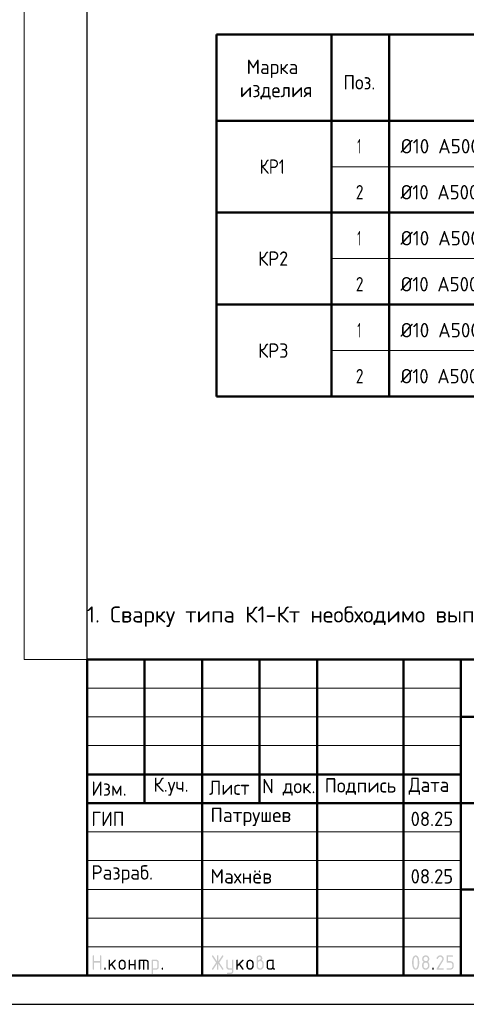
# Model space of a CAD drawing. Header units: millimetres. Extents: x 0 to 42000, y 0 to 29700.
# Tile 2 of 4: x 21830 to 29593, y 0 to 17128. Entities that reach past the tile are written whole.
import ezdxf

# ---------------------------------------------------------------- set-up
doc = ezdxf.new("R2010")
doc.units = ezdxf.units.MM
doc.linetypes.add('______2', pattern=[270, 200, -70])
doc.layers.add('Standard', color=7, linetype='Continuous', lineweight=25)
doc.layers.add('Общий01', color=7, linetype='Continuous', lineweight=13)
doc.layers.add('ЖБ Пилон', color=7, linetype='______2', lineweight=13, true_color=0xa0a0a0)
doc.styles.add('ISOCPEUR', font='txt')

msp = doc.modelspace()

# ---------------------------------------------------------------- hatches: boundary and pattern name
at = {"layer": 'Standard', "linetype": 'Continuous', "lineweight": 25, "transparency": 33554687}
for points in [[(23099, 614), (23099, 839), (23099, 840), (23099, 842), (23099, 843), (23100, 844), (23100, 845), (23101, 846), (23101, 847), (23102, 848), (23103, 849), (23104, 850), (23105, 850), (23106, 851), (23107, 851), (23109, 851), (23110, 851), (23112, 851), (23113, 851), (23115, 851), (23116, 851), (23117, 851), (23118, 850), (23119, 850), (23120, 849), (23121, 848), (23122, 847), (23122, 846), (23123, 845), (23123, 844), (23124, 843), (23124, 842), (23124, 840), (23124, 839), (23124, 751), (23224, 751), (23224, 839), (23224, 840), (23224, 842), (23224, 843), (23225, 844), (23225, 845), (23226, 846), (23226, 847), (23227, 848), (23228, 849), (23229, 850), (23230, 850), (23231, 851), (23232, 851), (23233, 851), (23235, 851), (23236, 851), (23238, 851), (23239, 851), (23241, 851), (23242, 851), (23243, 850), (23244, 850), (23245, 849), (23246, 848), (23247, 847), (23247, 846), (23248, 845), (23248, 844), (23249, 843), (23249, 842), (23249, 840), (23249, 839), (23249, 614), (23249, 612), (23249, 611), (23249, 609), (23248, 608), (23248, 607), (23247, 606), (23247, 605), (23246, 604), (23245, 604), (23244, 603), (23243, 602), (23242, 602), (23241, 602), (23239, 601), (23238, 601), (23236, 601), (23235, 601), (23233, 601), (23232, 602), (23231, 602), (23230, 602), (23229, 603), (23228, 604), (23227, 604), (23226, 605), (23226, 606), (23225, 607), (23225, 608), (23224, 609), (23224, 611), (23224, 612), (23224, 614), (23224, 726), (23124, 726), (23124, 614), (23124, 612), (23124, 611), (23124, 609), (23123, 608), (23123, 607), (23122, 606), (23122, 605), (23121, 604), (23120, 604), (23119, 603), (23118, 602), (23117, 602), (23116, 602), (23115, 601), (23113, 601), (23112, 601), (23110, 601), (23109, 601), (23107, 602), (23106, 602), (23105, 602), (23104, 603), (23103, 604), (23102, 604), (23101, 605), (23101, 606), (23100, 607), (23100, 608), (23099, 609), (23099, 611), (23099, 612)], [(23399, 694), (23478, 773), (23478, 773), (23479, 774), (23480, 775), (23482, 775), (23483, 776), (23484, 776), (23485, 776), (23486, 776), (23488, 776), (23489, 776), (23491, 776), (23492, 775), (23493, 775), (23494, 774), (23495, 774), (23496, 773), (23497, 772), (23497, 771), (23498, 770), (23498, 769), (23499, 768), (23499, 767), (23499, 765), (23499, 764), (23499, 762), (23499, 761), (23498, 760), (23498, 759), (23497, 758), (23497, 757), (23496, 756), (23495, 755), (23440, 700), (23496, 621), (23498, 619), (23498, 617), (23499, 616), (23499, 614), (23499, 612), (23499, 611), (23499, 609), (23498, 608), (23498, 607), (23497, 606), (23497, 605), (23496, 604), (23495, 604), (23494, 603), (23493, 602), (23492, 602), (23491, 602), (23489, 601), (23488, 601), (23486, 601), (23485, 601), (23483, 602), (23482, 602), (23480, 603), (23479, 603), (23478, 604), (23477, 605), (23476, 607), (23422, 682), (23399, 659), (23399, 614), (23399, 612), (23399, 611), (23399, 609), (23398, 608), (23398, 607), (23397, 606), (23397, 605), (23396, 604), (23395, 604), (23394, 603), (23393, 602), (23392, 602), (23391, 602), (23389, 601), (23388, 601), (23386, 601), (23385, 601), (23383, 601), (23382, 602), (23381, 602), (23380, 602), (23379, 603), (23378, 604), (23377, 604), (23376, 605), (23376, 606), (23375, 607), (23375, 608), (23374, 609), (23374, 611), (23374, 612), (23374, 614), (23374, 764), (23374, 765), (23374, 767), (23374, 768), (23375, 769), (23375, 770), (23376, 771), (23376, 772), (23377, 773), (23378, 774), (23379, 774), (23380, 775), (23381, 775), (23382, 776), (23383, 776), (23385, 776), (23386, 776), (23388, 776), (23389, 776), (23391, 776), (23392, 775), (23393, 775), (23394, 774), (23395, 774), (23396, 773), (23397, 772), (23397, 771), (23398, 770), (23398, 769), (23399, 768), (23399, 767), (23399, 765), (23399, 764)], [(23749, 676), (23749, 614), (23749, 612), (23748, 611), (23748, 609), (23748, 608), (23747, 607), (23747, 606), (23746, 605), (23746, 604), (23745, 604), (23744, 603), (23743, 602), (23742, 602), (23740, 602), (23739, 601), (23738, 601), (23736, 601), (23735, 601), (23733, 601), (23732, 602), (23731, 602), (23729, 602), (23729, 603), (23728, 604), (23727, 604), (23726, 605), (23725, 606), (23725, 607), (23724, 608), (23724, 609), (23724, 611), (23724, 612), (23724, 614), (23724, 764), (23724, 765), (23724, 767), (23724, 768), (23724, 769), (23725, 770), (23725, 771), (23726, 772), (23727, 773), (23728, 774), (23729, 774), (23729, 775), (23731, 775), (23732, 776), (23733, 776), (23735, 776), (23736, 776), (23738, 776), (23739, 776), (23740, 776), (23742, 775), (23743, 775), (23744, 774), (23745, 774), (23746, 773), (23746, 772), (23747, 771), (23747, 770), (23748, 769), (23748, 768), (23748, 767), (23749, 765), (23749, 764), (23749, 701), (23823, 701), (23823, 764), (23823, 765), (23824, 767), (23824, 768), (23824, 769), (23825, 770), (23825, 771), (23826, 772), (23826, 773), (23827, 774), (23828, 774), (23829, 775), (23830, 775), (23832, 776), (23833, 776), (23834, 776), (23836, 776), (23837, 776), (23839, 776), (23840, 776), (23841, 775), (23843, 775), (23843, 774), (23844, 774), (23845, 773), (23846, 772), (23847, 771), (23847, 770), (23848, 769), (23848, 768), (23848, 767), (23848, 765), (23848, 764), (23848, 614), (23848, 612), (23848, 611), (23848, 609), (23848, 608), (23847, 607), (23847, 606), (23846, 605), (23845, 604), (23844, 604), (23843, 603), (23843, 602), (23841, 602), (23840, 602), (23839, 601), (23837, 601), (23836, 601), (23834, 601), (23833, 601), (23832, 602), (23830, 602), (23829, 602), (23828, 603), (23827, 604), (23826, 604), (23826, 605), (23825, 606), (23825, 607), (23824, 608), (23824, 609), (23824, 611), (23823, 612), (23823, 614), (23823, 676)], [(23911, 776), (24023, 776), (24026, 776), (24028, 776), (24031, 776), (24033, 775), (24036, 775), (24038, 774), (24040, 773), (24043, 773), (24045, 772), (24047, 770), (24049, 769), (24051, 768), (24053, 767), (24055, 765), (24057, 763), (24059, 762), (24061, 760), (24062, 758), (24064, 756), (24065, 754), (24067, 752), (24068, 750), (24069, 748), (24070, 745), (24071, 743), (24071, 741), (24072, 739), (24072, 736), (24073, 734), (24073, 731), (24073, 729), (24073, 726), (24073, 614), (24073, 612), (24073, 611), (24073, 609), (24073, 608), (24072, 607), (24072, 606), (24071, 605), (24070, 604), (24069, 604), (24068, 603), (24067, 602), (24066, 602), (24065, 602), (24064, 601), (24062, 601), (24061, 601), (24059, 601), (24058, 601), (24057, 602), (24055, 602), (24054, 602), (24053, 603), (24052, 604), (24051, 604), (24051, 605), (24050, 606), (24049, 607), (24049, 608), (24049, 609), (24048, 611), (24048, 612), (24048, 614), (24048, 726), (24048, 729), (24048, 731), (24047, 734), (24046, 736), (24046, 738), (24044, 740), (24043, 742), (24041, 744), (24039, 746), (24037, 747), (24035, 748), (24033, 749), (24031, 750), (24028, 751), (24026, 751), (24023, 751), (23998, 751), (23998, 614), (23998, 612), (23998, 611), (23998, 609), (23998, 608), (23997, 607), (23997, 606), (23996, 605), (23995, 604), (23995, 604), (23994, 603), (23993, 602), (23991, 602), (23990, 602), (23989, 601), (23987, 601), (23986, 601), (23984, 601), (23983, 601), (23982, 602), (23980, 602), (23979, 602), (23978, 603), (23977, 604), (23977, 604), (23976, 605), (23975, 606), (23975, 607), (23974, 608), (23974, 609), (23974, 611), (23973, 612), (23973, 614), (23973, 751), (23924, 751), (23924, 614), (23924, 612), (23923, 611), (23923, 609), (23923, 608), (23922, 607), (23922, 606), (23921, 605), (23920, 604), (23920, 604), (23919, 603), (23918, 602), (23916, 602), (23915, 602), (23914, 601), (23913, 601), (23911, 601), (23909, 601), (23908, 601), (23907, 602), (23906, 602), (23904, 602), (23903, 603), (23902, 604), (23902, 604), (23901, 605), (23900, 606), (23900, 607), (23899, 608), (23899, 609), (23899, 611), (23898, 612), (23898, 614), (23898, 764), (23898, 765), (23899, 767), (23899, 768), (23899, 769), (23900, 770), (23900, 771), (23901, 772), (23902, 773), (23902, 774), (23903, 774), (23904, 775), (23906, 775), (23907, 776), (23908, 776), (23909, 776)], [(25259, 704), (25194, 607), (25193, 605), (25192, 604), (25191, 603), (25190, 603), (25188, 602), (25187, 602), (25185, 601), (25183, 601), (25182, 601), (25180, 601), (25179, 602), (25178, 602), (25177, 603), (25176, 603), (25175, 604), (25174, 605), (25173, 605), (25173, 606), (25172, 607), (25172, 609), (25171, 610), (25171, 611), (25171, 613), (25171, 614), (25171, 616), (25172, 618), (25172, 619), (25173, 621), (25243, 726), (25173, 832), (25172, 833), (25172, 835), (25171, 837), (25171, 838), (25171, 840), (25171, 841), (25171, 843), (25172, 844), (25172, 845), (25173, 846), (25173, 847), (25174, 848), (25175, 849), (25176, 849), (25177, 850), (25178, 850), (25179, 851), (25181, 851), (25182, 851), (25184, 851), (25185, 851), (25187, 851), (25188, 851), (25189, 850), (25191, 849), (25192, 848), (25193, 847), (25194, 846), (25259, 749), (25259, 839), (25259, 840), (25259, 842), (25259, 843), (25259, 844), (25260, 845), (25260, 846), (25261, 847), (25262, 848), (25262, 849), (25263, 850), (25264, 850), (25266, 851), (25267, 851), (25268, 851), (25269, 851), (25271, 851), (25273, 851), (25274, 851), (25275, 851), (25277, 851), (25278, 850), (25279, 850), (25280, 849), (25280, 848), (25281, 847), (25282, 846), (25282, 845), (25283, 844), (25283, 843), (25283, 842), (25284, 840), (25284, 839), (25284, 749), (25348, 846), (25349, 847), (25350, 848), (25351, 849), (25353, 850), (25354, 851), (25356, 851), (25357, 851), (25359, 851), (25360, 851), (25361, 851), (25362, 851), (25363, 850), (25365, 850), (25366, 849), (25367, 848), (25367, 847), (25368, 847), (25369, 846), (25370, 845), (25370, 843), (25371, 842), (25371, 841), (25371, 840), (25371, 839), (25371, 837), (25371, 835), (25370, 833), (25369, 832), (25299, 726), (25369, 621), (25370, 619), (25371, 617), (25371, 616), (25371, 614), (25371, 613), (25371, 611), (25371, 610), (25370, 609), (25370, 608), (25369, 607), (25368, 606), (25368, 605), (25367, 604), (25366, 603), (25365, 603), (25364, 602), (25363, 602), (25361, 602), (25360, 601), (25359, 601), (25357, 601), (25356, 602), (25354, 602), (25353, 603), (25351, 603), (25350, 604), (25349, 605), (25348, 607), (25284, 704), (25284, 614), (25284, 612), (25283, 611), (25283, 609), (25283, 608), (25282, 607), (25282, 606), (25281, 605), (25280, 604), (25280, 604), (25279, 603), (25278, 602), (25277, 602), (25275, 602), (25274, 601), (25273, 601), (25271, 601), (25269, 601), (25268, 601), (25267, 602), (25266, 602), (25264, 602), (25263, 603), (25262, 604), (25262, 604), (25261, 605), (25260, 606), (25260, 607), (25259, 608), (25259, 609), (25259, 611), (25259, 612), (25259, 614)], [(25521, 576), (25521, 601), (25471, 601), (25468, 601), (25466, 602), (25463, 602), (25461, 602), (25458, 603), (25456, 603), (25454, 604), (25452, 605), (25449, 606), (25447, 607), (25445, 608), (25443, 609), (25441, 611), (25439, 612), (25437, 614), (25436, 616), (25434, 618), (25432, 620), (25431, 622), (25429, 624), (25428, 626), (25427, 628), (25426, 630), (25425, 632), (25424, 634), (25423, 637), (25422, 639), (25422, 641), (25422, 644), (25421, 646), (25421, 649), (25421, 651), (25421, 764), (25421, 765), (25421, 767), (25421, 768), (25422, 769), (25422, 770), (25423, 771), (25423, 772), (25424, 773), (25425, 774), (25426, 774), (25427, 775), (25428, 775), (25429, 776), (25431, 776), (25432, 776), (25434, 776), (25435, 776), (25437, 776), (25438, 776), (25439, 775), (25440, 775), (25441, 774), (25442, 774), (25443, 773), (25444, 772), (25444, 771), (25445, 770), (25445, 769), (25446, 768), (25446, 767), (25446, 765), (25446, 764), (25446, 651), (25446, 649), (25447, 646), (25447, 644), (25448, 642), (25449, 640), (25450, 638), (25452, 636), (25454, 634), (25455, 632), (25457, 630), (25459, 629), (25462, 628), (25464, 627), (25466, 627), (25468, 626), (25471, 626), (25521, 626), (25521, 764), (25521, 765), (25521, 767), (25521, 768), (25522, 769), (25522, 770), (25523, 771), (25523, 772), (25524, 773), (25525, 774), (25526, 774), (25527, 775), (25528, 775), (25529, 776), (25530, 776), (25532, 776), (25533, 776), (25535, 776), (25536, 776), (25538, 776), (25539, 775), (25540, 775), (25541, 774), (25542, 774), (25543, 773), (25544, 772), (25544, 771), (25545, 770), (25545, 769), (25545, 768), (25546, 767), (25546, 765), (25546, 764), (25546, 576), (25546, 574), (25546, 571), (25545, 569), (25545, 566), (25545, 564), (25544, 562), (25543, 559), (25542, 557), (25541, 555), (25540, 553), (25539, 551), (25538, 549), (25537, 547), (25535, 545), (25533, 543), (25532, 541), (25530, 539), (25528, 538), (25526, 536), (25524, 535), (25522, 533), (25520, 532), (25518, 531), (25516, 530), (25514, 529), (25511, 528), (25509, 528), (25507, 527), (25504, 527), (25502, 527), (25499, 526), (25497, 526), (25446, 526), (25445, 526), (25443, 527), (25442, 527), (25441, 527), (25440, 528), (25439, 528), (25438, 529), (25437, 529), (25436, 530), (25435, 531), (25435, 532), (25434, 533), (25434, 535), (25434, 536), (25434, 537), (25434, 539), (25434, 540), (25434, 541), (25434, 542), (25435, 544), (25435, 545), (25436, 546), (25436, 547), (25437, 548), (25438, 549), (25439, 549), (25440, 550), (25442, 550), (25443, 551), (25444, 551), (25445, 551), (25446, 551), (25496, 551), (25499, 551), (25501, 552), (25503, 552), (25506, 553), (25508, 554), (25510, 555), (25512, 557), (25514, 558), (25515, 560), (25517, 562), (25518, 564), (25519, 566), (25520, 568), (25520, 571), (25521, 573)], [(25621, 694), (25700, 773), (25700, 773), (25701, 774), (25702, 775), (25704, 775), (25705, 776), (25706, 776), (25707, 776), (25708, 776), (25710, 776), (25711, 776), (25713, 776), (25714, 775), (25715, 775), (25716, 774), (25717, 774), (25718, 773), (25719, 772), (25719, 771), (25720, 770), (25720, 769), (25721, 768), (25721, 767), (25721, 765), (25721, 764), (25721, 762), (25721, 761), (25721, 760), (25720, 759), (25720, 758), (25719, 757), (25718, 756), (25717, 755), (25662, 700), (25719, 621), (25720, 619), (25720, 617), (25721, 616), (25721, 614), (25721, 612), (25721, 611), (25721, 609), (25720, 608), (25720, 607), (25719, 606), (25719, 605), (25718, 604), (25717, 604), (25716, 603), (25715, 602), (25714, 602), (25713, 602), (25711, 601), (25710, 601), (25708, 601), (25707, 601), (25705, 602), (25704, 602), (25703, 603), (25701, 603), (25700, 604), (25699, 605), (25698, 607), (25644, 682), (25621, 659), (25621, 614), (25621, 612), (25621, 611), (25621, 609), (25620, 608), (25620, 607), (25619, 606), (25619, 605), (25618, 604), (25617, 604), (25616, 603), (25615, 602), (25614, 602), (25613, 602), (25611, 601), (25610, 601), (25608, 601), (25607, 601), (25606, 601), (25604, 602), (25603, 602), (25602, 602), (25601, 603), (25600, 604), (25599, 604), (25598, 605), (25598, 606), (25597, 607), (25597, 608), (25596, 609), (25596, 611), (25596, 612), (25596, 614), (25596, 764), (25596, 765), (25596, 767), (25596, 768), (25597, 769), (25597, 770), (25598, 771), (25598, 772), (25599, 773), (25600, 774), (25601, 774), (25602, 775), (25603, 775), (25604, 776), (25606, 776), (25607, 776), (25608, 776), (25610, 776), (25611, 776), (25613, 776), (25614, 775), (25615, 775), (25616, 774), (25617, 774), (25618, 773), (25619, 772), (25619, 771), (25620, 770), (25620, 769), (25621, 768), (25621, 767), (25621, 765), (25621, 764)], [(29137, 851), (29140, 851), (29144, 851), (29147, 851), (29150, 850), (29153, 850), (29156, 849), (29158, 848), (29161, 847), (29164, 846), (29167, 844), (29169, 843), (29172, 841), (29174, 839), (29177, 837), (29179, 835), (29181, 833), (29184, 831), (29186, 828), (29188, 826), (29189, 823), (29191, 821), (29193, 818), (29194, 816), (29195, 813), (29196, 810), (29197, 807), (29198, 804), (29198, 801), (29199, 798), (29199, 795), (29200, 792), (29200, 789), (29200, 784), (29199, 780), (29198, 775), (29197, 771), (29195, 766), (29193, 762), (29191, 757), (29188, 753), (29110, 626), (29187, 626), (29189, 626), (29190, 626), (29191, 626), (29193, 626), (29194, 625), (29195, 625), (29196, 624), (29197, 623), (29197, 622), (29198, 621), (29198, 620), (29199, 619), (29199, 618), (29199, 617), (29200, 615), (29200, 614), (29200, 612), (29199, 611), (29199, 610), (29199, 608), (29198, 607), (29198, 606), (29197, 605), (29197, 604), (29196, 604), (29195, 603), (29194, 602), (29193, 602), (29191, 602), (29190, 601), (29189, 601), (29187, 601), (29087, 601), (29086, 601), (29084, 601), (29083, 602), (29082, 602), (29081, 602), (29080, 603), (29079, 604), (29078, 604), (29077, 605), (29076, 606), (29076, 607), (29075, 608), (29075, 609), (29075, 611), (29075, 612), (29075, 614), (29075, 616), (29075, 617), (29076, 619), (29077, 621), (29168, 768), (29170, 771), (29171, 773), (29172, 776), (29173, 778), (29174, 781), (29174, 783), (29175, 786), (29175, 789), (29175, 793), (29174, 796), (29173, 800), (29172, 803), (29171, 806), (29168, 809), (29166, 813), (29164, 815), (29161, 818), (29158, 820), (29155, 822), (29152, 823), (29148, 825), (29145, 826), (29141, 826), (29137, 826), (29135, 826), (29132, 826), (29129, 825), (29127, 824), (29124, 823), (29122, 822), (29119, 820), (29117, 818), (29114, 816), (29112, 814), (29110, 812), (29107, 809), (29105, 806), (29103, 802), (29100, 799), (29098, 795), (29097, 793), (29096, 792), (29095, 791), (29094, 790), (29092, 790), (29091, 789), (29089, 789), (29087, 789), (29086, 789), (29084, 789), (29083, 789), (29082, 790), (29081, 790), (29080, 791), (29079, 791), (29078, 792), (29077, 793), (29076, 794), (29076, 795), (29075, 796), (29075, 797), (29075, 798), (29075, 800), (29075, 801), (29075, 803), (29075, 804), (29075, 805), (29076, 806), (29079, 812), (29082, 817), (29085, 822), (29088, 826), (29092, 830), (29095, 834), (29099, 837), (29103, 840), (29107, 843), (29111, 845), (29115, 847), (29119, 848), (29123, 850), (29128, 851), (29132, 851)], [(29250, 739), (29250, 839), (29250, 840), (29250, 842), (29250, 843), (29250, 844), (29251, 845), (29251, 846), (29252, 847), (29253, 848), (29253, 849), (29254, 850), (29255, 850), (29257, 851), (29258, 851), (29259, 851), (29261, 851), (29262, 851), (29349, 851), (29351, 851), (29352, 851), (29354, 851), (29355, 851), (29356, 850), (29357, 850), (29358, 849), (29359, 848), (29359, 847), (29360, 846), (29361, 845), (29361, 844), (29361, 843), (29362, 842), (29362, 840), (29362, 839), (29362, 837), (29362, 836), (29361, 834), (29361, 833), (29361, 832), (29360, 831), (29359, 830), (29359, 829), (29358, 829), (29357, 828), (29356, 827), (29355, 827), (29354, 827), (29352, 826), (29351, 826), (29349, 826), (29275, 826), (29275, 751), (29312, 751), (29315, 751), (29318, 751), (29322, 751), (29324, 750), (29327, 750), (29330, 749), (29333, 748), (29336, 747), (29339, 746), (29341, 744), (29344, 743), (29347, 741), (29349, 739), (29351, 737), (29354, 735), (29356, 733), (29358, 731), (29360, 728), (29362, 726), (29364, 723), (29366, 721), (29367, 718), (29369, 715), (29370, 713), (29371, 710), (29372, 707), (29373, 704), (29373, 701), (29374, 698), (29374, 695), (29374, 692), (29374, 689), (29374, 664), (29374, 661), (29374, 657), (29374, 654), (29373, 651), (29373, 648), (29372, 645), (29371, 643), (29370, 640), (29369, 637), (29367, 634), (29366, 632), (29364, 629), (29362, 627), (29360, 624), (29358, 622), (29356, 620), (29354, 617), (29351, 615), (29349, 613), (29346, 612), (29344, 610), (29341, 608), (29339, 607), (29336, 606), (29333, 605), (29330, 604), (29327, 603), (29324, 602), (29321, 602), (29318, 602), (29315, 601), (29312, 601), (29262, 601), (29261, 601), (29259, 601), (29258, 602), (29257, 602), (29255, 602), (29254, 603), (29253, 604), (29253, 604), (29252, 605), (29251, 606), (29251, 607), (29250, 608), (29250, 610), (29250, 611), (29250, 612), (29250, 614), (29250, 615), (29250, 617), (29250, 618), (29250, 619), (29251, 620), (29251, 621), (29252, 622), (29253, 623), (29253, 624), (29254, 625), (29255, 625), (29257, 626), (29258, 626), (29259, 626), (29261, 626), (29262, 626), (29312, 626), (29316, 626), (29319, 627), (29323, 628), (29326, 629), (29330, 630), (29333, 632), (29336, 634), (29338, 637), (29341, 640), (29343, 643), (29345, 646), (29347, 649), (29348, 653), (29349, 656), (29349, 660), (29349, 664), (29349, 689), (29349, 693), (29349, 696), (29348, 700), (29347, 703), (29345, 707), (29343, 710), (29341, 713), (29338, 715), (29336, 718), (29333, 720), (29330, 722), (29326, 724), (29323, 725), (29319, 726), (29316, 726), (29312, 726), (29262, 726), (29261, 726), (29259, 726), (29258, 727), (29257, 727), (29255, 727), (29254, 728), (29253, 729), (29253, 729), (29252, 730), (29251, 731), (29251, 732), (29250, 733), (29250, 734), (29250, 736), (29250, 737)], [(23299, 626), (23299, 628), (23299, 629), (23299, 631), (23300, 632), (23300, 633), (23301, 634), (23301, 635), (23302, 636), (23303, 637), (23304, 637), (23305, 638), (23306, 638), (23307, 638), (23309, 639), (23310, 639), (23312, 639), (23313, 639), (23314, 639), (23316, 638), (23317, 638), (23318, 638), (23319, 637), (23320, 637), (23321, 636), (23322, 635), (23322, 634), (23323, 633), (23323, 632), (23324, 631), (23324, 629), (23324, 628), (23324, 626), (23324, 614), (23324, 612), (23324, 611), (23324, 610), (23323, 608), (23323, 607), (23322, 606), (23322, 605), (23321, 604), (23320, 604), (23319, 603), (23318, 602), (23317, 602), (23316, 602), (23314, 601), (23313, 601), (23312, 601), (23310, 601), (23309, 601), (23307, 602), (23306, 602), (23305, 602), (23304, 603), (23303, 604), (23302, 604), (23301, 605), (23301, 606), (23300, 607), (23300, 608), (23299, 610), (23299, 611), (23299, 612), (23299, 614)], [(24298, 626), (24298, 628), (24298, 629), (24299, 631), (24299, 632), (24299, 633), (24300, 634), (24301, 635), (24301, 636), (24302, 637), (24303, 637), (24304, 638), (24305, 638), (24307, 638), (24308, 639), (24309, 639), (24311, 639), (24312, 639), (24314, 639), (24315, 638), (24316, 638), (24317, 638), (24318, 637), (24319, 637), (24320, 636), (24321, 635), (24322, 634), (24322, 633), (24323, 632), (24323, 631), (24323, 629), (24323, 628), (24323, 626), (24323, 614), (24323, 612), (24323, 611), (24323, 610), (24323, 608), (24322, 607), (24322, 606), (24321, 605), (24320, 604), (24319, 604), (24318, 603), (24317, 602), (24316, 602), (24315, 602), (24314, 601), (24312, 601), (24311, 601), (24309, 601), (24308, 601), (24307, 602), (24305, 602), (24304, 602), (24303, 603), (24302, 604), (24301, 604), (24301, 605), (24300, 606), (24299, 607), (24299, 608), (24299, 610), (24298, 611), (24298, 612), (24298, 614)], [(29000, 626), (29000, 628), (29000, 629), (29000, 631), (29001, 632), (29001, 633), (29002, 634), (29002, 635), (29003, 636), (29004, 637), (29005, 637), (29006, 638), (29007, 638), (29008, 638), (29009, 639), (29011, 639), (29012, 639), (29014, 639), (29015, 639), (29017, 638), (29018, 638), (29019, 638), (29020, 637), (29021, 637), (29022, 636), (29023, 635), (29023, 634), (29024, 633), (29024, 632), (29024, 631), (29025, 629), (29025, 628), (29025, 626), (29025, 614), (29025, 612), (29025, 611), (29024, 610), (29024, 608), (29024, 607), (29023, 606), (29023, 605), (29022, 604), (29021, 604), (29020, 603), (29019, 602), (29018, 602), (29017, 602), (29015, 601), (29014, 601), (29012, 601), (29011, 601), (29009, 601), (29008, 602), (29007, 602), (29006, 602), (29005, 603), (29004, 604), (29003, 604), (29002, 605), (29002, 606), (29001, 607), (29001, 608), (29000, 610), (29000, 611), (29000, 612), (29000, 614)]]:
    msp.add_hatch(color=7, dxfattribs=at).paths.add_polyline_path(points, flags=16)
h = msp.add_hatch(color=7, dxfattribs=at)
h.paths.add_polyline_path([(23549, 664), (23549, 714), (23549, 717), (23549, 720), (23549, 723), (23550, 726), (23550, 729), (23551, 732), (23552, 735), (23553, 738), (23554, 740), (23556, 743), (23557, 746), (23559, 748), (23561, 751), (23563, 753), (23565, 756), (23567, 758), (23569, 760), (23572, 762), (23574, 764), (23577, 766), (23579, 768), (23582, 769), (23584, 770), (23587, 772), (23590, 773), (23593, 774), (23596, 774), (23599, 775), (23602, 776), (23605, 776), (23608, 776), (23611, 776), (23614, 776), (23618, 776), (23621, 776), (23624, 775), (23627, 774), (23630, 774), (23633, 773), (23635, 772), (23638, 770), (23641, 769), (23643, 768), (23646, 766), (23648, 764), (23651, 762), (23653, 760), (23655, 758), (23658, 756), (23660, 753), (23662, 751), (23663, 749), (23665, 746), (23666, 743), (23668, 741), (23669, 738), (23670, 735), (23671, 732), (23672, 729), (23672, 726), (23673, 723), (23673, 720), (23674, 717), (23674, 714), (23674, 664), (23674, 660), (23673, 657), (23673, 654), (23672, 651), (23672, 648), (23671, 645), (23670, 642), (23669, 640), (23668, 637), (23666, 634), (23665, 632), (23663, 629), (23662, 627), (23660, 624), (23658, 622), (23655, 620), (23653, 617), (23651, 615), (23648, 613), (23646, 612), (23643, 610), (23641, 608), (23638, 607), (23635, 606), (23632, 605), (23629, 604), (23627, 603), (23624, 602), (23621, 602), (23617, 602), (23614, 601), (23611, 601), (23608, 601), (23605, 602), (23602, 602), (23599, 602), (23596, 603), (23593, 604), (23590, 605), (23587, 606), (23584, 607), (23582, 608), (23579, 610), (23577, 612), (23574, 613), (23572, 615), (23569, 617), (23567, 620), (23565, 622), (23563, 624), (23561, 627), (23559, 629), (23557, 632), (23556, 634), (23554, 637), (23553, 640), (23552, 642), (23551, 645), (23550, 648), (23550, 651), (23549, 654), (23549, 657), (23549, 660)], flags=16)
h.paths.add_polyline_path([(23648, 664), (23648, 714), (23648, 718), (23648, 721), (23647, 725), (23646, 728), (23644, 732), (23642, 735), (23640, 738), (23638, 740), (23635, 743), (23632, 745), (23629, 747), (23625, 749), (23622, 750), (23619, 751), (23615, 751), (23611, 751), (23607, 751), (23604, 751), (23600, 750), (23597, 749), (23594, 747), (23590, 745), (23587, 743), (23585, 740), (23582, 738), (23580, 735), (23578, 732), (23577, 728), (23575, 725), (23574, 721), (23574, 718), (23574, 714), (23574, 664), (23574, 660), (23574, 656), (23575, 653), (23577, 649), (23578, 646), (23580, 643), (23582, 640), (23585, 637), (23587, 634), (23590, 632), (23593, 630), (23597, 629), (23600, 628), (23604, 627), (23607, 626), (23611, 626), (23615, 626), (23619, 627), (23622, 628), (23625, 629), (23629, 630), (23632, 633), (23635, 635), (23638, 637), (23640, 640), (23642, 643), (23644, 646), (23646, 649), (23647, 653), (23648, 656), (23648, 660)])
h = msp.add_hatch(color=7, dxfattribs=at)
h.paths.add_polyline_path([(24123, 764), (24123, 765), (24124, 767), (24124, 768), (24124, 769), (24125, 770), (24125, 771), (24126, 772), (24127, 773), (24127, 774), (24128, 774), (24129, 775), (24130, 775), (24132, 776), (24133, 776), (24134, 776), (24136, 776), (24198, 776), (24201, 776), (24203, 776), (24206, 776), (24208, 775), (24211, 775), (24213, 774), (24215, 773), (24218, 773), (24220, 772), (24222, 770), (24224, 769), (24226, 768), (24228, 767), (24230, 765), (24232, 763), (24234, 762), (24236, 760), (24237, 758), (24239, 756), (24240, 754), (24241, 752), (24243, 750), (24244, 748), (24245, 746), (24245, 743), (24246, 741), (24247, 739), (24247, 736), (24248, 734), (24248, 731), (24248, 729), (24248, 726), (24248, 651), (24248, 649), (24248, 646), (24248, 644), (24247, 641), (24247, 639), (24246, 637), (24245, 634), (24245, 632), (24244, 630), (24243, 628), (24241, 626), (24240, 624), (24239, 622), (24237, 620), (24236, 618), (24234, 616), (24232, 614), (24230, 612), (24228, 611), (24226, 609), (24224, 608), (24222, 607), (24220, 606), (24218, 605), (24215, 604), (24213, 603), (24211, 603), (24208, 602), (24206, 602), (24203, 602), (24201, 601), (24198, 601), (24148, 601), (24148, 539), (24148, 537), (24148, 536), (24148, 535), (24148, 533), (24147, 532), (24147, 531), (24146, 530), (24145, 529), (24145, 529), (24144, 528), (24143, 528), (24141, 527), (24140, 527), (24139, 527), (24138, 526), (24136, 526), (24134, 526), (24133, 527), (24132, 527), (24130, 527), (24129, 528), (24128, 528), (24127, 529), (24127, 529), (24126, 530), (24125, 531), (24125, 532), (24124, 533), (24124, 535), (24124, 536), (24123, 537), (24123, 539)], flags=16)
h.paths.add_polyline_path([(24148, 751), (24148, 626), (24198, 626), (24201, 626), (24203, 627), (24206, 627), (24208, 628), (24210, 629), (24212, 630), (24214, 632), (24216, 634), (24218, 635), (24219, 637), (24220, 639), (24221, 642), (24222, 644), (24223, 646), (24223, 649), (24223, 651), (24223, 726), (24223, 729), (24223, 731), (24222, 734), (24221, 736), (24220, 738), (24219, 740), (24218, 742), (24216, 744), (24214, 746), (24212, 747), (24210, 748), (24208, 749), (24206, 750), (24203, 751), (24201, 751), (24198, 751)])
h = msp.add_hatch(color=7, dxfattribs=at)
h.paths.add_polyline_path([(25771, 664), (25771, 714), (25771, 717), (25771, 720), (25771, 723), (25772, 726), (25773, 729), (25773, 732), (25774, 735), (25775, 738), (25777, 740), (25778, 743), (25779, 746), (25781, 748), (25783, 751), (25785, 753), (25787, 756), (25789, 758), (25791, 760), (25794, 762), (25796, 764), (25799, 766), (25801, 768), (25804, 769), (25806, 770), (25809, 772), (25812, 773), (25815, 774), (25818, 774), (25821, 775), (25824, 776), (25827, 776), (25830, 776), (25833, 776), (25836, 776), (25840, 776), (25843, 776), (25846, 775), (25849, 774), (25852, 774), (25855, 773), (25857, 772), (25860, 770), (25863, 769), (25865, 768), (25868, 766), (25871, 764), (25873, 762), (25875, 760), (25878, 758), (25880, 756), (25882, 753), (25884, 751), (25885, 749), (25887, 746), (25889, 743), (25890, 741), (25891, 738), (25892, 735), (25893, 732), (25894, 729), (25894, 726), (25895, 723), (25895, 720), (25896, 717), (25896, 714), (25896, 664), (25896, 660), (25895, 657), (25895, 654), (25894, 651), (25894, 648), (25893, 645), (25892, 642), (25891, 640), (25890, 637), (25888, 634), (25887, 632), (25885, 629), (25884, 627), (25882, 624), (25880, 622), (25877, 620), (25875, 617), (25873, 615), (25870, 613), (25868, 612), (25865, 610), (25863, 608), (25860, 607), (25857, 606), (25854, 605), (25852, 604), (25849, 603), (25846, 602), (25843, 602), (25840, 602), (25836, 601), (25833, 601), (25830, 601), (25827, 602), (25824, 602), (25821, 602), (25818, 603), (25815, 604), (25812, 605), (25809, 606), (25806, 607), (25804, 608), (25801, 610), (25799, 612), (25796, 613), (25794, 615), (25791, 617), (25789, 620), (25787, 622), (25785, 624), (25783, 627), (25781, 629), (25779, 632), (25778, 634), (25777, 637), (25775, 640), (25774, 642), (25773, 645), (25773, 648), (25772, 651), (25771, 654), (25771, 657), (25771, 660)], flags=16)
h.paths.add_polyline_path([(25871, 664), (25871, 714), (25871, 718), (25870, 721), (25869, 725), (25868, 728), (25866, 732), (25864, 735), (25862, 738), (25860, 740), (25857, 743), (25854, 745), (25851, 747), (25848, 749), (25844, 750), (25841, 751), (25837, 751), (25833, 751), (25829, 751), (25826, 751), (25822, 750), (25819, 749), (25816, 747), (25813, 745), (25810, 743), (25807, 740), (25804, 738), (25802, 735), (25800, 732), (25799, 728), (25797, 725), (25797, 721), (25796, 718), (25796, 714), (25796, 664), (25796, 660), (25797, 656), (25797, 653), (25799, 649), (25800, 646), (25802, 643), (25804, 640), (25807, 637), (25809, 634), (25812, 632), (25815, 630), (25819, 629), (25822, 628), (25826, 627), (25829, 626), (25833, 626), (25837, 626), (25841, 627), (25844, 628), (25848, 629), (25851, 630), (25854, 633), (25857, 635), (25860, 637), (25862, 640), (25864, 643), (25866, 646), (25868, 649), (25869, 653), (25870, 656), (25871, 660)])
h = msp.add_hatch(color=7, dxfattribs=at)
h.paths.add_polyline_path([(25971, 764), (25975, 767), (25979, 769), (25982, 772), (25986, 773), (25990, 775), (25993, 775), (25997, 776), (26000, 776), (26002, 776), (26004, 777), (26006, 777), (26007, 778), (26009, 779), (26011, 781), (26013, 783), (26014, 785), (26016, 787), (26017, 789), (26018, 791), (26019, 793), (26020, 795), (26020, 797), (26021, 799), (26021, 801), (26021, 804), (26020, 806), (26020, 809), (26019, 811), (26018, 813), (26017, 815), (26015, 817), (26014, 819), (26012, 821), (26010, 822), (26008, 824), (26005, 824), (26003, 825), (26001, 826), (25998, 826), (25996, 826), (25993, 826), (25991, 826), (25988, 825), (25986, 824), (25984, 823), (25982, 822), (25980, 821), (25978, 819), (25976, 817), (25975, 815), (25973, 813), (25973, 811), (25972, 809), (25971, 806), (25971, 804), (25971, 801)])
h.paths.add_polyline_path([(26033, 771), (26037, 769), (26041, 767), (26045, 765), (26048, 762), (26052, 759), (26055, 756), (26058, 752), (26060, 748), (26063, 744), (26065, 740), (26067, 736), (26068, 732), (26069, 727), (26070, 723), (26070, 718), (26070, 714), (26070, 664), (26070, 661), (26070, 657), (26070, 654), (26069, 651), (26069, 648), (26068, 645), (26067, 642), (26066, 640), (26065, 637), (26063, 634), (26062, 632), (26060, 629), (26058, 627), (26056, 624), (26054, 622), (26052, 619), (26050, 617), (26048, 615), (26045, 613), (26043, 612), (26040, 610), (26037, 608), (26035, 607), (26032, 606), (26029, 605), (26026, 604), (26024, 603), (26021, 602), (26018, 602), (26014, 602), (26011, 601), (26008, 601), (26005, 601), (26002, 602), (25999, 602), (25996, 602), (25993, 603), (25990, 604), (25987, 605), (25984, 606), (25981, 607), (25979, 608), (25976, 610), (25973, 612), (25971, 613), (25968, 615), (25966, 617), (25964, 620), (25962, 622), (25960, 624), (25958, 627), (25956, 629), (25954, 632), (25953, 634), (25951, 637), (25950, 640), (25949, 643), (25948, 645), (25947, 648), (25947, 651), (25946, 654), (25946, 657), (25946, 661), (25946, 664), (25946, 801), (25946, 804), (25946, 806), (25946, 809), (25947, 811), (25947, 814), (25948, 816), (25948, 818), (25949, 821), (25950, 823), (25951, 825), (25953, 827), (25954, 829), (25955, 831), (25957, 833), (25958, 835), (25960, 837), (25962, 839), (25964, 840), (25966, 842), (25968, 843), (25970, 845), (25972, 846), (25974, 847), (25976, 848), (25979, 849), (25981, 849), (25983, 850), (25986, 850), (25988, 851), (25990, 851), (25993, 851), (25996, 851), (25998, 851), (26001, 851), (26003, 851), (26006, 850), (26008, 850), (26010, 849), (26013, 849), (26015, 848), (26017, 847), (26019, 846), (26021, 844), (26023, 843), (26025, 842), (26027, 840), (26029, 839), (26031, 837), (26033, 835), (26034, 833), (26036, 831), (26037, 829), (26039, 827), (26040, 825), (26041, 823), (26042, 821), (26043, 818), (26043, 816), (26044, 814), (26045, 811), (26045, 809), (26045, 806), (26045, 804), (26045, 801), (26045, 797), (26045, 792), (26044, 788), (26042, 784), (26041, 781), (26038, 777), (26036, 774)], flags=16)
h.paths.add_polyline_path([(26045, 664), (26045, 714), (26045, 718), (26045, 721), (26044, 725), (26043, 728), (26041, 732), (26039, 735), (26037, 738), (26035, 740), (26032, 743), (26029, 745), (26026, 747), (26023, 749), (26019, 750), (26016, 751), (26012, 751), (26008, 751), (26004, 751), (26001, 751), (25997, 750), (25994, 749), (25990, 747), (25987, 745), (25984, 743), (25982, 740), (25979, 738), (25977, 735), (25975, 732), (25973, 728), (25972, 725), (25971, 721), (25971, 718), (25971, 714), (25971, 664), (25971, 660), (25971, 656), (25972, 653), (25973, 649), (25975, 646), (25977, 643), (25979, 640), (25982, 637), (25984, 634), (25987, 632), (25990, 630), (25994, 629), (25997, 628), (26001, 627), (26004, 626), (26008, 626), (26012, 626), (26016, 627), (26019, 628), (26023, 629), (26026, 630), (26029, 633), (26032, 635), (26035, 637), (26037, 640), (26039, 643), (26041, 646), (26043, 649), (26044, 653), (26045, 656), (26045, 660)])
h = msp.add_hatch(color=7, dxfattribs=at)
h.paths.add_polyline_path([(26220, 751), (26170, 751), (26168, 751), (26165, 751), (26163, 750), (26161, 749), (26159, 748), (26157, 747), (26155, 746), (26153, 744), (26151, 742), (26150, 740), (26148, 738), (26147, 736), (26147, 734), (26146, 731), (26146, 729), (26146, 726), (26146, 651), (26146, 649), (26146, 646), (26147, 644), (26147, 642), (26148, 640), (26150, 638), (26151, 636), (26153, 634), (26155, 632), (26157, 630), (26159, 629), (26161, 628), (26163, 627), (26166, 627), (26168, 626), (26170, 626), (26195, 626), (26198, 626), (26200, 627), (26203, 627), (26205, 628), (26207, 629), (26209, 630), (26211, 632), (26213, 634), (26215, 635), (26216, 637), (26218, 639), (26218, 642), (26219, 644), (26220, 646), (26220, 649), (26220, 651)])
h.paths.add_polyline_path([(26270, 614), (26270, 612), (26270, 611), (26270, 609), (26270, 608), (26269, 607), (26269, 606), (26268, 605), (26267, 604), (26266, 604), (26265, 603), (26264, 602), (26263, 602), (26262, 602), (26261, 601), (26259, 601), (26258, 601), (26253, 601), (26249, 602), (26246, 603), (26242, 605), (26238, 606), (26235, 609), (26232, 611), (26229, 615), (26226, 611), (26222, 609), (26218, 606), (26214, 605), (26210, 603), (26205, 602), (26200, 601), (26195, 601), (26170, 601), (26168, 601), (26165, 602), (26163, 602), (26160, 602), (26158, 603), (26156, 603), (26153, 604), (26151, 605), (26149, 606), (26147, 607), (26145, 608), (26143, 609), (26141, 611), (26139, 612), (26137, 614), (26135, 616), (26133, 618), (26132, 619), (26130, 621), (26129, 623), (26127, 625), (26126, 628), (26125, 630), (26124, 632), (26123, 634), (26123, 636), (26122, 639), (26121, 641), (26121, 644), (26121, 646), (26121, 649), (26121, 651), (26121, 726), (26121, 729), (26121, 731), (26121, 734), (26121, 736), (26122, 739), (26123, 741), (26123, 743), (26124, 746), (26125, 748), (26126, 750), (26127, 752), (26129, 754), (26130, 756), (26132, 758), (26133, 760), (26135, 762), (26137, 763), (26139, 765), (26141, 767), (26143, 768), (26145, 769), (26147, 770), (26149, 772), (26151, 773), (26153, 773), (26156, 774), (26158, 775), (26160, 775), (26163, 776), (26165, 776), (26168, 776), (26170, 776), (26233, 776), (26234, 776), (26236, 776), (26237, 776), (26238, 775), (26239, 775), (26240, 774), (26241, 774), (26242, 773), (26243, 772), (26244, 771), (26244, 770), (26245, 769), (26245, 768), (26245, 767), (26245, 765), (26245, 764), (26245, 639), (26245, 637), (26246, 636), (26246, 634), (26246, 633), (26246, 632), (26247, 631), (26248, 630), (26248, 629), (26249, 629), (26250, 628), (26251, 627), (26252, 627), (26254, 627), (26255, 626), (26256, 626), (26258, 626), (26259, 626), (26261, 626), (26262, 626), (26263, 625), (26264, 625), (26265, 625), (26266, 624), (26267, 623), (26268, 622), (26269, 621), (26269, 620), (26270, 619), (26270, 618), (26270, 617), (26270, 615)], flags=16)
h = msp.add_hatch(color=7, dxfattribs=at)
h.paths.add_polyline_path([(28750, 726), (28750, 734), (28749, 742), (28749, 749), (28748, 756), (28747, 764), (28746, 771), (28745, 778), (28743, 785), (28742, 790), (28741, 795), (28739, 799), (28738, 803), (28736, 807), (28734, 810), (28732, 813), (28731, 816), (28729, 818), (28727, 820), (28724, 822), (28722, 824), (28720, 825), (28718, 826), (28715, 826), (28712, 826), (28710, 826), (28708, 826), (28705, 825), (28703, 824), (28701, 822), (28699, 820), (28696, 818), (28695, 816), (28693, 813), (28691, 810), (28689, 807), (28688, 803), (28686, 799), (28685, 794), (28683, 790), (28682, 785), (28680, 778), (28679, 770), (28678, 763), (28677, 756), (28676, 749), (28676, 741), (28675, 734), (28675, 726), (28675, 719), (28676, 711), (28676, 704), (28677, 696), (28678, 689), (28679, 682), (28680, 675), (28682, 668), (28683, 663), (28684, 658), (28686, 654), (28687, 650), (28689, 646), (28691, 643), (28693, 639), (28694, 637), (28696, 634), (28698, 632), (28701, 630), (28703, 629), (28705, 628), (28707, 627), (28710, 626), (28712, 626), (28715, 626), (28718, 627), (28720, 628), (28722, 629), (28724, 630), (28727, 632), (28729, 634), (28731, 637), (28732, 639), (28734, 643), (28736, 646), (28738, 650), (28739, 654), (28741, 658), (28742, 663), (28743, 668), (28745, 675), (28746, 682), (28747, 689), (28748, 696), (28749, 704), (28749, 711), (28750, 719)])
h.paths.add_polyline_path([(28775, 726), (28775, 721), (28775, 715), (28775, 710), (28774, 705), (28774, 699), (28773, 694), (28773, 689), (28772, 685), (28771, 680), (28771, 675), (28770, 671), (28769, 666), (28768, 662), (28766, 657), (28765, 653), (28764, 649), (28762, 643), (28760, 638), (28757, 633), (28755, 628), (28752, 624), (28749, 620), (28746, 616), (28743, 613), (28740, 610), (28736, 608), (28733, 606), (28729, 604), (28725, 603), (28721, 602), (28717, 601), (28712, 601), (28708, 601), (28704, 602), (28700, 603), (28696, 604), (28692, 606), (28689, 608), (28685, 610), (28682, 613), (28679, 616), (28676, 620), (28673, 624), (28670, 628), (28668, 632), (28665, 638), (28663, 643), (28661, 649), (28660, 653), (28658, 657), (28657, 661), (28656, 666), (28655, 670), (28654, 675), (28654, 680), (28653, 684), (28652, 689), (28652, 694), (28651, 699), (28651, 705), (28650, 710), (28650, 715), (28650, 721), (28650, 726), (28650, 732), (28650, 737), (28650, 743), (28651, 748), (28651, 753), (28652, 758), (28652, 763), (28653, 768), (28654, 773), (28654, 778), (28655, 782), (28656, 787), (28657, 791), (28658, 795), (28660, 800), (28661, 804), (28663, 810), (28665, 815), (28668, 820), (28670, 825), (28673, 829), (28676, 833), (28679, 836), (28682, 839), (28685, 842), (28689, 845), (28692, 847), (28696, 848), (28700, 850), (28704, 851), (28708, 851), (28712, 851), (28717, 851), (28721, 851), (28725, 850), (28729, 848), (28733, 847), (28736, 845), (28740, 842), (28743, 839), (28746, 836), (28749, 833), (28752, 829), (28755, 824), (28757, 820), (28760, 815), (28762, 810), (28764, 804), (28765, 799), (28766, 795), (28768, 791), (28769, 787), (28770, 782), (28771, 777), (28771, 773), (28772, 768), (28773, 763), (28773, 758), (28774, 753), (28774, 748), (28775, 743), (28775, 737), (28775, 732)], flags=16)
h = msp.add_hatch(color=7, dxfattribs=at)
h.paths.add_polyline_path([(28887, 626), (28891, 626), (28895, 627), (28898, 628), (28902, 629), (28905, 630), (28908, 632), (28911, 634), (28914, 637), (28917, 640), (28919, 643), (28921, 646), (28922, 649), (28923, 653), (28924, 656), (28925, 660), (28925, 664), (28925, 689), (28925, 693), (28924, 696), (28923, 700), (28922, 703), (28921, 707), (28919, 710), (28916, 713), (28914, 715), (28911, 718), (28908, 720), (28905, 722), (28902, 724), (28898, 725), (28895, 726), (28891, 726), (28887, 726), (28883, 726), (28880, 726), (28876, 725), (28873, 724), (28870, 722), (28867, 720), (28864, 718), (28861, 715), (28858, 713), (28856, 710), (28854, 707), (28853, 703), (28851, 700), (28851, 696), (28850, 693), (28850, 689), (28850, 664), (28850, 660), (28851, 656), (28851, 653), (28853, 649), (28854, 646), (28856, 643), (28858, 640), (28861, 637), (28864, 634), (28867, 632), (28870, 630), (28873, 629), (28876, 628), (28880, 627), (28883, 626)])
h.paths.add_polyline_path([(28887, 601), (28884, 601), (28881, 602), (28878, 602), (28875, 602), (28872, 603), (28869, 604), (28866, 605), (28863, 606), (28861, 607), (28858, 608), (28855, 610), (28853, 612), (28850, 613), (28848, 615), (28845, 617), (28843, 620), (28841, 622), (28839, 624), (28837, 627), (28835, 629), (28834, 632), (28832, 634), (28831, 637), (28830, 640), (28828, 643), (28828, 645), (28827, 648), (28826, 651), (28826, 654), (28825, 657), (28825, 661), (28825, 664), (28825, 689), (28825, 693), (28825, 696), (28826, 700), (28827, 704), (28827, 707), (28828, 710), (28830, 714), (28831, 717), (28833, 720), (28835, 723), (28837, 726), (28839, 729), (28841, 731), (28844, 734), (28847, 736), (28850, 739), (28847, 741), (28844, 744), (28841, 746), (28839, 749), (28837, 752), (28835, 755), (28833, 758), (28831, 761), (28830, 764), (28828, 767), (28827, 771), (28827, 774), (28826, 778), (28825, 781), (28825, 785), (28825, 789), (28825, 792), (28825, 795), (28826, 798), (28826, 801), (28827, 804), (28828, 807), (28828, 810), (28830, 813), (28831, 816), (28832, 818), (28834, 821), (28835, 823), (28837, 826), (28839, 828), (28841, 831), (28843, 833), (28845, 835), (28848, 837), (28850, 839), (28853, 841), (28855, 843), (28858, 844), (28861, 846), (28863, 847), (28866, 848), (28869, 849), (28872, 850), (28875, 850), (28878, 851), (28881, 851), (28884, 851), (28887, 851), (28891, 851), (28894, 851), (28897, 851), (28900, 850), (28903, 850), (28906, 849), (28909, 848), (28911, 847), (28914, 846), (28917, 844), (28919, 843), (28922, 841), (28924, 839), (28927, 837), (28929, 835), (28932, 833), (28934, 831), (28936, 828), (28938, 826), (28939, 823), (28941, 821), (28943, 818), (28944, 816), (28945, 813), (28946, 810), (28947, 807), (28948, 804), (28949, 801), (28949, 798), (28949, 795), (28950, 792), (28950, 789), (28950, 785), (28949, 781), (28949, 778), (28948, 774), (28947, 771), (28946, 767), (28945, 764), (28943, 761), (28942, 758), (28940, 755), (28938, 752), (28936, 749), (28933, 746), (28931, 744), (28928, 741), (28925, 739), (28929, 735), (28933, 732), (28937, 728), (28939, 724), (28942, 719), (28944, 715), (28946, 710), (28947, 705), (28948, 704), (28948, 702), (28948, 701), (28948, 699), (28949, 697), (28949, 695), (28949, 692), (28949, 690), (28949, 687), (28949, 684), (28950, 681), (28950, 678), (28950, 675), (28950, 671), (28950, 668), (28950, 664), (28950, 661), (28949, 657), (28949, 654), (28949, 651), (28948, 648), (28947, 645), (28946, 643), (28945, 640), (28944, 637), (28943, 634), (28941, 632), (28939, 629), (28938, 627), (28936, 624), (28934, 622), (28932, 620), (28929, 617), (28927, 615), (28924, 613), (28922, 612), (28919, 610), (28917, 608), (28914, 607), (28911, 606), (28909, 605), (28906, 604), (28903, 603), (28900, 602), (28897, 602), (28894, 602), (28891, 601)], flags=16)
h.paths.add_polyline_path([(28887, 751), (28891, 751), (28895, 752), (28898, 753), (28902, 754), (28905, 755), (28908, 757), (28911, 759), (28914, 762), (28917, 765), (28919, 768), (28921, 771), (28922, 774), (28923, 778), (28924, 781), (28925, 785), (28925, 789), (28925, 793), (28924, 796), (28923, 800), (28922, 803), (28921, 806), (28919, 809), (28916, 812), (28914, 815), (28911, 818), (28908, 820), (28905, 822), (28902, 823), (28898, 825), (28895, 826), (28891, 826), (28887, 826), (28883, 826), (28880, 826), (28876, 825), (28873, 823), (28870, 822), (28867, 820), (28864, 818), (28861, 815), (28858, 813), (28856, 810), (28854, 807), (28853, 803), (28851, 800), (28851, 796), (28850, 793), (28850, 789), (28850, 785), (28851, 781), (28851, 778), (28853, 774), (28854, 771), (28856, 768), (28858, 765), (28861, 762), (28864, 759), (28867, 757), (28870, 755), (28873, 754), (28876, 753), (28880, 752), (28883, 751)])

# ---------------------------------------------------------------- linework, layer by layer
at = {"layer": 'Standard', "color": 7, "linetype": 'Continuous', "lineweight": 50, "transparency": 33554687}
for p, q in [((25250, 16871), (25250, 15371)), ((25250, 16871), (39250, 16871)), ((27250, 16871), (27250, 10571)), ((28250, 16871), (28250, 10571)), ((25250, 15371), (39250, 15371)), ((25250, 15371), (39250, 15371)), ((25250, 15371), (25250, 10571)), ((25250, 13771), (39250, 13771)), ((25250, 12171), (39250, 12171)), ((25250, 10571), (39250, 10571)), ((23000, 500), (23000, 6000)), ((23000, 6000), (41500, 6000)), ((24000, 3500), (24000, 6000)), ((25000, 500), (25000, 6000)), ((26000, 3500), (26000, 6000)), ((27000, 500), (27000, 6000)), ((28500, 500), (28500, 6000)), ((29500, 500), (29500, 6000)), ((29500, 5000), (41500, 5000)), ((23000, 4000), (29500, 4000)), ((23000, 4000), (29500, 4000)), ((23000, 3500), (29500, 3500)), ((23000, 3500), (29500, 3500)), ((29500, 3500), (41500, 3500)), ((29500, 2000), (41500, 2000))]:
    msp.add_line(p, q, dxfattribs=at)
at = {"layer": 'Standard', "color": 7, "linetype": 'Continuous', "lineweight": 13, "transparency": 33554687}
for p, q in [((23000, 5500), (29500, 5500)), ((23000, 5000), (29500, 5000)), ((23000, 4500), (29500, 4500)), ((23000, 3000), (29500, 3000)), ((23000, 2500), (29500, 2500)), ((23000, 2500), (29500, 2500)), ((23000, 2000), (29500, 2000)), ((23000, 2000), (29500, 2000)), ((23000, 1500), (29500, 1500)), ((23000, 1000), (29500, 1000))]:
    msp.add_line(p, q, dxfattribs=at)
at = {"layer": 'Standard', "color": 7, "linetype": 'Continuous', "lineweight": 25, "transparency": 33554687}
msp.add_line((23000, 500), (41500, 500), dxfattribs=at)
msp.add_line((23000, 500), (41500, 500), dxfattribs=at)
msp.add_line((23000, 500), (41500, 500), dxfattribs=at)
msp.add_lwpolyline([(0, 0), (42000, 0), (42000, 29700), (0, 29700), (0, 0)], close=True, dxfattribs=at)
at = {"layer": 'Standard', "color": 7, "linetype": 'Continuous', "lineweight": 50, "transparency": 33554687}
msp.add_lwpolyline([(2000, 29200), (41500, 29200), (41500, 500), (2000, 500), (2000, 29200)], close=True, dxfattribs=at)
at = {"layer": 'Standard', "color": 7, "linetype": 'Continuous', "lineweight": 25, "transparency": 33554687}
for points in [[(23000, 29200), (2000, 29200), (2000, 500), (23000, 500), (23000, 29200)], [(41500, 6000), (23000, 6000), (23000, 500), (41500, 500), (41500, 6000)]]:
    msp.add_lwpolyline(points, dxfattribs=at)
at = {"layer": 'Standard', "color": 7, "linetype": 'Continuous', "lineweight": 13, "transparency": 33554687}
msp.add_lwpolyline([(41500, 29200), (21910, 29200), (21910, 6000), (41500, 6000), (41500, 29200)], dxfattribs=at)
at = {"layer": 'Общий01', "color": 7, "linetype": 'Continuous', "lineweight": 13, "transparency": 33554687}
for p, q in [((27250, 14571), (37250, 14571)), ((27250, 12971), (37250, 12971)), ((27250, 11371), (37250, 11371))]:
    msp.add_line(p, q, dxfattribs=at)

# ---------------------------------------------------------------- texts
at = {"layer": 'Standard', "color": 7, "linetype": 'Continuous', "lineweight": 25, "transparency": 33554687, "char_height": 250, "attachment_point": 7, "style": 'ISOCPEUR'}
for s, insert, width in [('\\W0.95;Марка', (25774, 16114), 1093.33), ('\\W0.92;Поз.', (27456, 15914), 727.48), ('\\W0.96;изделия', (25656, 15739), 1331.45), ('\\W0.56;1', (27697, 14801), 194.44), ('\\W0.97;Ø10 А500С L=700мм', (28451, 14801), 3169.44), ('\\W0.84;КР1', (25999, 14446), 629.78), ('\\W0.78;2', (27672, 14001), 272.01), ('\\W0.95;Ø10 А500С L=180мм', (28451, 14001), 3117.6), ('\\W0.56;1', (27697, 13201), 194.44), ('\\W0.97;Ø10 А500С L=450мм', (28451, 13201), 3194.52), ('\\W0.92;КР2', (25974, 12846), 689.61), ('\\W0.78;2', (27672, 12401), 272.01), ('\\W0.95;Ø10 А500С L=180мм', (28451, 12401), 3117.6), ('\\W0.56;1', (27697, 11601), 194.44), ('\\W0.97;Ø10 А500С L=200мм', (28451, 11601), 3169.44), ('\\W0.92;КР3', (25974, 11246), 689.61), ('\\W0.78;2', (27672, 10801), 272.01), ('\\W0.95;Ø10 А500С L=180мм', (28451, 10801), 3117.6), ('\\W0.93;Изм.', (23074, 3628), 752.88), ('\\W0.93;К.уч.', (24156, 3628), 816.01), ('\\W0.94;Лист', (25119, 3643), 866.93), ('\\W0.95;N док.', (26043, 3631), 1068.13), ('\\W0.96;Подпись', (27129, 3643), 1344.28), ('\\W0.94;Дата', (28588, 3643), 967.74), ('\\W0.92;ГИП', (23074, 3101), 689.6), ('\\W0.97;Патрушев', (25146, 3101), 1670.19), ('\\W0.94;08.25', (28625, 3101), 891.68), ('\\W0.96;Разраб.', (23074, 2101), 1306.55), ('\\W0.96;Махнёв', (25146, 2101), 1243.9), ('\\W0.94;08.25', (28625, 2101), 891.68)]:
    msp.add_mtext(s, dxfattribs=dict(at, insert=insert, width=width))
at = {"layer": 'ЖБ Пилон', "color": 7, "linetype": 'Continuous', "lineweight": 13, "transparency": 33554687, "insert": (23000, 6743), "char_height": 280, "width": 17707.8, "attachment_point": 4, "style": 'ISOCPEUR'}
msp.add_mtext('\\A1;{\\fISOCPEUR|i0|b0;\\H279.999995;\\W1.000000;\\C7;1. Сварку типа К1-Кт необходимо выполнить с нормируемой прочностью (п.3.1 ГОСТ Р 57997-2017).}\\P', dxfattribs=at)

doc.saveas('drawing.dxf')
